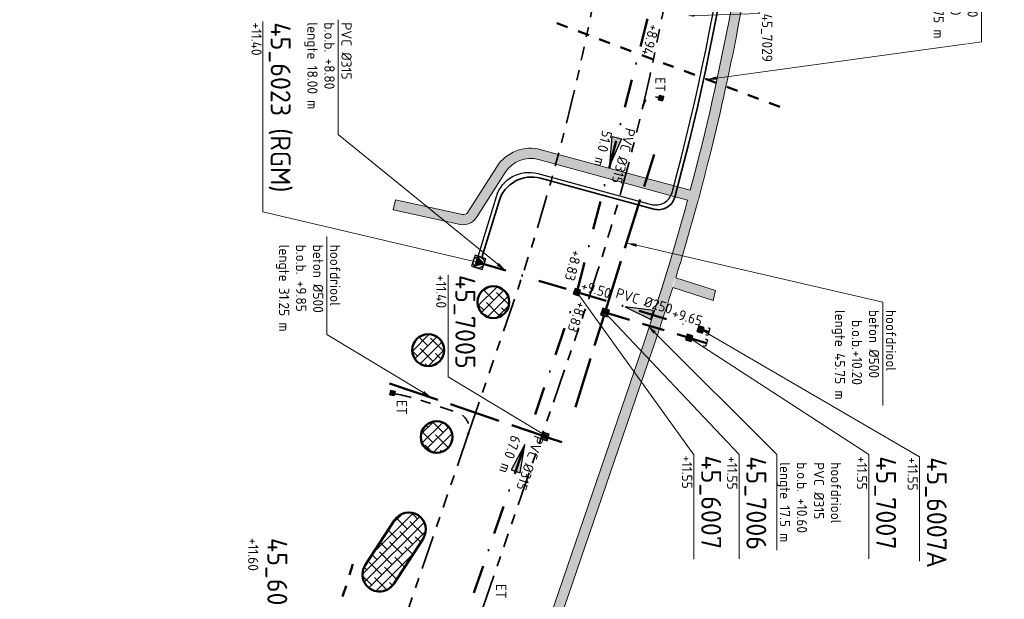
# Model space of a CAD drawing. Header units: metres. Extents: x 232508 to 233531, y 553160 to 554395.
# Tile 10 of 24: x 233173 to 233347, y 553706 to 553808. Entities that reach past the tile are written whole.
import ezdxf
from ezdxf import colors
from ezdxf.entities.mleader import LeaderData, LeaderLine
from ezdxf.enums import TextEntityAlignment as Align
from ezdxf.lldxf.tags import DXFTag
from ezdxf.math import Vec2, Vec3

# ---------------------------------------------------------------- set-up
doc = ezdxf.new("R2010")
doc.units = ezdxf.units.M
for name, pattern in [('NLCS-HIDDEN', [4, 2, -2]), ('RI-DRAINAGE', [19.2, 6, -1.8, 1.8, -1.8, 2.4, -1.8, 1.8, -1.8]), ('RI-HWA_BETON', [11.4, 9, -2.4]), ('RI-HWA_PVC', [6.4, 4, -2.4]), ('RI-VWA_PVC', [11, 5, -3, 0, -3])]:
    doc.linetypes.add(name, pattern=pattern)
doc.layers.get('Defpoints').update_dxf_attribs({"color": 241})
for name, color, linetype, lineweight in [('B-WE-RI-HWA_TRANSPORTLEIDING_BETON_600-G', 251, 'NLCS-HIDDEN', 50), ('N-WE-GW-GROND_TEELAARDE-A', 24, 'Continuous', 13), ('N-WE-GW-GRONDWERKLIJN-G', 90, 'Continuous', 50), ('N-WE-KL-ET_LS_VOEDINGSKABEL-G', 190, 'KL-LS-N', 25), ('N-WE-KL-TRACE-A', 253, 'Continuous', 35), ('N-WE-KL-TRACE-G', 7, 'Continuous', 18), ('N-WE-RI-DRAINAGE_DRAIN_PP_80-G', 82, 'RI-DRAINAGE', 35), ('N-WE-RI-DRAINAGE_LOZINGSPUNT_ET-S', 90, 'Continuous', 35), ('N-WE-RI-DRAINAGE_LOZINGSPUNT_ET-T25', 90, 'Continuous', 25), ('N-WE-RI-DRAINAGE_T-STUK-S', 90, 'Continuous', 35), ('N-WE-RI-HWA_RIOOLPUT_PUTKOP-S', 7, 'Continuous', 18), ('N-WE-RI-VWA_RIOOLPUT_PUTKOP-S', 7, 'Continuous', 18)]:
    doc.layers.add(name, color=color, linetype=linetype, lineweight=lineweight)
for name, color, linetype, lineweight, true_color in [('N-WE-RI-HWA_HULPSTUK_EINDKAP-S', 150, 'Continuous', 25, 0x007fff), ('N-WE-RI-HWA_PUTNUMMER-S', 150, 'Continuous', 25, 0x007fff), ('N-WE-RI-HWA_RIOOLPUT_INSPECTIEPUT-S', 150, 'Continuous', 25, 0x007fff), ('N-WE-RI-HWA_TRANSPORTLEIDING_BETON_500-G', 150, 'RI-HWA_BETON', 50, 0x007fff), ('N-WE-RI-HWA_TRANSPORTLEIDING_PVC_315-G', 150, 'RI-HWA_PVC', 50, 0x007fff), ('N-WE-RI-HWA_UITSTROOMBAK-T', 150, 'Continuous', 25, 0x007fff), ('N-WE-RI-PERSLEIDING_200-G', 7, 'RI-PERS', 35, 0x5c0fc7), ('N-WE-RI-VWA_HULPSTUK_EINDKAP-S', 20, 'Continuous', 25, 0xff3f00), ('N-WE-RI-VWA_PUTNUMMER-S', 20, 'Continuous', 35, 0xff3f00), ('N-WE-RI-VWA_RIOOLPUT-S', 20, 'Continuous', 25, 0xff3f00), ('N-WE-RI-VWA_RIOOLPUT_POMPPUT-S', 20, 'Continuous', 18, 0xff3f00), ('N-WE-RI-VWA_STROOMRICHTING--S', 20, 'Continuous', 25, 0xff3f00), ('N-WE-RI-VWA_TRANSPORTLEIDING_PVC_250-G', 20, 'RI-VWA_PVC', 50, 0xff3f00), ('N-WE-RI-VWA_TRANSPORTLEIDING_PVC_315-G', 20, 'RI-VWA_PVC', 50, 0xff3f00), ('N-WE-RI-WH-DUIKER-T', 150, 'Continuous', 13, 0x007fff), ('N-WE-RI-WH-DUIKER_BETON_600-G', 150, 'NLCS-HIDDEN', 50, 0x007fff)]:
    doc.layers.add(name, color=color, linetype=linetype, lineweight=lineweight, true_color=true_color)
doc.styles.add('NLCS-ISO', font='NLCS-ISO.ttf')
doc.styles.add('NLCS-ISO-ANNOTATIEF-T18', font='NLCS-ISO.ttf', dxfattribs={"height": 1.8})
doc.styles.add('NLCS-ISO-ANNOTATIVE-T25', font='NLCS-ISO.ttf', dxfattribs={"height": 2.5})
doc.styles.get("Standard").update_dxf_attribs({"font": 'arial.ttf'})
doc.styles.add('T18', font='NLCS-ISO.ttf', dxfattribs={"height": 1.8})
doc.styles.add('T25', font='NLCS-ISO.ttf', dxfattribs={"height": 2.5})
tags = doc.linetypes.add('KL-LS-N', pattern='A,4,-1,[103,NLCS.shx,S=0.75,R=0,X=0,Y=0],-1,4,-1,["L",Standard,S=1,R=0,X=0,Y=-0.5],-2', length=13).pattern_tags.tags
tags[18] = DXFTag(74, 10)
tags = doc.linetypes.add('RI-PERS', pattern='A,7,-2,["P",Standard,S=1.8,R=0,X=-0.5,Y=-0.9],-2,7,-2,[102,NLCS.shx,S=1,R=180,X=0,Y=0],-2', length=22).pattern_tags.tags
tags[6] = DXFTag(74, 10)

# ---------------------------------------------------------------- blocks, each defined once
blk = doc.blocks.new('*U18')
at = {"ltscale": 0.1}
blk.add_hatch(color=256, dxfattribs=at).paths.add_polyline_path([(-2.5, 0), (2.5, -0.83), (2.5, 0.83)])
at = {"ltscale": 0.1, "flags": 128}
blk.add_lwpolyline([(-2.5, 0), (2.5, -0.83), (2.5, 0.83)], close=True, dxfattribs=at)
at = {"ltscale": 0.1, "style": 'NLCS-ISO'}
for tag, p in [('BOBL', (-24.05, 0)), ('MAT', (-0.5, 0.5))]:
    blk.add_attdef(tag, text='', height=1.8, dxfattribs=at).set_placement(p, align=Align.BOTTOM_RIGHT)
for tag, p in [('DIA', (0.5, 0.5)), ('BOBR', (29.62, -3.24))]:
    blk.add_attdef(tag, text='', height=1.8, dxfattribs=at).set_placement(p, align=Align.BOTTOM_LEFT)
blk.add_attdef('JVA', text='', height=1.8, dxfattribs=at).set_placement((0, -1), align=Align.TOP_CENTER)
at = {"ltscale": 0.1, "style": 'NLCS-ISO', "flags": 1}
blk.add_attdef('PUTNR-L', text='', height=1.8, dxfattribs=at).set_placement((1.95, -5.77), align=Align.BOTTOM_LEFT)
blk.add_attdef('PUTNR-L', text='', height=1.8, dxfattribs=at).set_placement((-0.82, -5.89), align=Align.BOTTOM_RIGHT)
blk = doc.blocks.new('*U19')
at = {"ltscale": 0.1}
blk.add_hatch(color=256, dxfattribs=at).paths.add_polyline_path([(2.5, 0), (-2.5, -0.83), (-2.5, 0.83)])
at = {"ltscale": 0.1, "flags": 128}
blk.add_lwpolyline([(2.5, 0), (-2.5, -0.83), (-2.5, 0.83)], close=True, dxfattribs=at)
at = {"ltscale": 0.1, "style": 'NLCS-ISO'}
for tag, p in [('BOBL', (-17.98, 0)), ('MAT', (-0.5, 0.5))]:
    blk.add_attdef(tag, text='', height=1.8, dxfattribs=at).set_placement(p, align=Align.BOTTOM_RIGHT)
for tag, p in [('DIA', (0.5, 0.5)), ('BOBR', (18.52, -3.24))]:
    blk.add_attdef(tag, text='', height=1.8, dxfattribs=at).set_placement(p, align=Align.BOTTOM_LEFT)
blk.add_attdef('JVA', text='', height=1.8, dxfattribs=at).set_placement((0, -1), align=Align.TOP_CENTER)
at = {"ltscale": 0.1, "style": 'NLCS-ISO', "flags": 1}
blk.add_attdef('PUTNR-L', text='', height=1.8, dxfattribs=at).set_placement((1.95, -5.77), align=Align.BOTTOM_LEFT)
blk.add_attdef('PUTNR-L', text='', height=1.8, dxfattribs=at).set_placement((-0.82, -5.89), align=Align.BOTTOM_RIGHT)
blk = doc.blocks.new('N-SRI-PUT_POMPPUT-SO')
at = {"ltscale": 0.1}
blk.add_hatch(color=256, dxfattribs=at).paths.add_polyline_path([(-1.74, -0.98), (0, 2), (1.74, -0.98)])
at = {"lineweight": -3, "flags": 128}
blk.add_lwpolyline([(-2, -2), (2, -2), (2, 2), (-2, 2)], close=True, dxfattribs=at)
at = {"ltscale": 0.1, "flags": 128}
blk.add_lwpolyline([(-1.74, -0.98), (0, 2), (1.74, -0.98)], close=True, dxfattribs=at)
at = {"lineweight": -3}
blk.add_circle((0, 0), 2, dxfattribs=at)
blk = doc.blocks.new('*U118')
at = {"layer": 'Defpoints'}
blk.add_lwpolyline([(-0.24, -0.24), (0.21, -0.24), (0.21, 0.21), (-0.24, 0.21)], close=True, dxfattribs=at)
at = {"color": 0, "linetype": 'ByBlock', "lineweight": -2}
for tag, p, height, style in [('PUNTNUMMER', (0.85, 1.24), 2.5, 'T25'), ('AFMETINGEN', (0.85, -1.26), 1.8, 'T18'), ('PUTDEKSELHOOGTE', (0.85, -3.76), 1.8, 'T18'), ('BIJZONDERHEDEN', (0.85, -6.26), 1.8, 'T18')]:
    blk.add_attdef(tag, p, '', height=height, dxfattribs=dict(at, style=style))
at = {"layer": 'Defpoints', "style": 'NLCS-ISO'}
blk.add_text('r', height=0.3, dxfattribs=at).set_placement((-0.01, 0.04), align=Align.MIDDLE_CENTER)
blk = doc.blocks.new('*U80')
blk.add_wipeout([(-0.31, -0.31), (0.3, -0.31), (0.3, 0.3), (-0.31, 0.3)])
at = {"lineweight": 5}
h = blk.add_hatch(dxfattribs=at)
h.set_pattern_fill('ANGLE', color=8, scale=0.0075, style=0)
h.set_pattern_definition([(0, (0, 0), (0, 0.0523875), [0.0381, -0.0142875]), (90, (0, 0), (-0.0523875, 3e-18), [0.0381, -0.0142875])])
h.paths.add_polyline_path([(-0.31, -0.31), (0.3, -0.31), (0.3, 0.3), (-0.31, 0.3)])
at = {"lineweight": 13}
blk.add_lwpolyline([(-0.31, -0.31), (0.3, -0.31), (0.3, 0.3), (-0.31, 0.3)], close=True, dxfattribs=at)
blk.add_circle((0, 0), 0.285, dxfattribs=at)
blk = doc.blocks.new('*U51')
for points in [[(-0.62, -0.62), (0.62, -0.62), (0.62, 0.62), (-0.62, 0.62)], [(-0.5, -0.5), (0.5, -0.5), (0.5, 0.5), (-0.5, 0.5)]]:
    blk.add_lwpolyline(points, close=True)
blk = doc.blocks.new('Eidbuis Taludbescherming')
for points in [[(-0.19, -0.38), (0.19, -0.38), (0.19, 0), (-0.19, 0)], [(-0.13, -0.36), (0.13, -0.36), (0.13, 0), (-0.13, 0)]]:
    blk.add_lwpolyline(points, close=True)
blk.add_circle((0, -0.19), 0.055)
blk = doc.blocks.new('*U61')
for points in [[(-0.52, -0.52), (0.52, -0.52), (0.52, 0.52), (-0.52, 0.52)], [(-0.4, -0.4), (0.4, -0.4), (0.4, 0.4), (-0.4, 0.4)]]:
    blk.add_lwpolyline(points, close=True)
blk = doc.blocks.new('*U81')
blk.add_wipeout([(0.29, -0.32), (0.32, 0.29), (-0.29, 0.32), (-0.32, -0.29)])
at = {"lineweight": 5}
h = blk.add_hatch(dxfattribs=at)
h.set_pattern_fill('ANGLE', color=8, scale=0.0075, angle=87.0932, style=0)
h.set_pattern_definition([(87.093, (0, 0), (-0.05232, 0.0026567), [0.0381, -0.0142875]), (177.093, (0, 0), (-0.0026567, -0.05232), [0.0381, -0.0142875])])
h.paths.add_polyline_path([(0.29, -0.32), (0.32, 0.29), (-0.29, 0.32), (-0.32, -0.29)])
at = {"lineweight": 13}
blk.add_lwpolyline([(0.29, -0.32), (0.32, 0.29), (-0.29, 0.32), (-0.32, -0.29)], close=True, dxfattribs=at)
blk.add_circle((0, 0), 0.285, dxfattribs=at)
blk = doc.blocks.new('*U76')
for points in [[(-0.54, 0.5), (-0.5, -0.54), (0.54, -0.5), (0.5, 0.54)], [(-0.41, 0.39), (-0.39, -0.41), (0.41, -0.39), (0.39, 0.41)]]:
    blk.add_lwpolyline(points, close=True)
blk = doc.blocks.new('*U45')
at = {"ltscale": 0.1}
blk.add_hatch(color=256, dxfattribs=at).paths.add_polyline_path([(-2.5, 0), (2.5, -0.83), (2.5, 0.83)])
at = {"ltscale": 0.1, "flags": 128}
blk.add_lwpolyline([(-2.5, 0), (2.5, -0.83), (2.5, 0.83)], close=True, dxfattribs=at)
at = {"ltscale": 0.1, "style": 'NLCS-ISO'}
for tag, p in [('BOBL', (-5.59, 0)), ('MAT', (-0.5, 0.5))]:
    blk.add_attdef(tag, text='', height=1.8, dxfattribs=at).set_placement(p, align=Align.BOTTOM_RIGHT)
for tag, p in [('DIA', (0.5, 0.5)), ('BOBR', (5.82, 0))]:
    blk.add_attdef(tag, text='', height=1.8, dxfattribs=at).set_placement(p, align=Align.BOTTOM_LEFT)
blk.add_attdef('JVA', text='', height=1.8, dxfattribs=at).set_placement((0, -1), align=Align.TOP_CENTER)
at = {"ltscale": 0.1, "style": 'NLCS-ISO', "flags": 1}
blk.add_attdef('PUTNR-L', text='', height=1.8, dxfattribs=at).set_placement((1.95, -5.77), align=Align.BOTTOM_LEFT)
blk.add_attdef('PUTNR-L', text='', height=1.8, dxfattribs=at).set_placement((-0.82, -5.89), align=Align.BOTTOM_RIGHT)
blk = doc.blocks.new('*U88')
blk.add_wipeout([(0.3, 0.31), (-0.31, 0.3), (-0.3, -0.31), (0.31, -0.3)])
at = {"lineweight": 5}
h = blk.add_hatch(dxfattribs=at)
h.set_pattern_fill('ANGLE', color=8, scale=0.0075, angle=-179.4158, style=0)
h.set_pattern_definition([(180.584, (0, 0), (0.000534, -0.052385), [0.0381, -0.0142875]), (270.584, (0, 0), (0.052385, 0.000534), [0.0381, -0.0142875])])
h.paths.add_polyline_path([(0.3, 0.31), (-0.31, 0.3), (-0.3, -0.31), (0.31, -0.3)])
at = {"lineweight": 13}
blk.add_lwpolyline([(0.3, 0.31), (-0.31, 0.3), (-0.3, -0.31), (0.31, -0.3)], close=True, dxfattribs=at)
blk.add_circle((0, 0), 0.285, dxfattribs=at)
blk = doc.blocks.new('*U93')
for points in [[(-0.54, 0.5), (-0.5, -0.54), (0.54, -0.5), (0.5, 0.54)], [(-0.41, 0.39), (-0.39, -0.41), (0.41, -0.39), (0.39, 0.41)]]:
    blk.add_lwpolyline(points, close=True)
blk = doc.blocks.new('*U94')
blk.add_wipeout([(-0.29, -0.32), (0.32, -0.29), (0.29, 0.32), (-0.32, 0.29)])
at = {"lineweight": 5}
h = blk.add_hatch(dxfattribs=at)
h.set_pattern_fill('ANGLE', color=8, scale=0.0075, angle=2.692, style=0)
h.set_pattern_definition([(2.692, (0, 0), (-0.0024605, 0.0523297), [0.0381, -0.0142875]), (92.692, (0, 0), (-0.0523297, -0.0024605), [0.0381, -0.0142875])])
h.paths.add_polyline_path([(-0.29, -0.32), (0.32, -0.29), (0.29, 0.32), (-0.32, 0.29)])
at = {"lineweight": 13}
blk.add_lwpolyline([(-0.29, -0.32), (0.32, -0.29), (0.29, 0.32), (-0.32, 0.29)], close=True, dxfattribs=at)
blk.add_circle((0, 0), 0.285, dxfattribs=at)
blk = doc.blocks.new('*U95')
for points in [[(-0.63, 0.61), (-0.61, -0.63), (0.63, -0.61), (0.61, 0.63)], [(-0.5, 0.5), (-0.5, -0.5), (0.5, -0.5), (0.5, 0.5)]]:
    blk.add_lwpolyline(points, close=True)
blk = doc.blocks.new('T-stuk')
at = {"flags": 128}
blk.add_lwpolyline([(-0.04, 0.12), (-0.04, -0.2), (0.04, -0.2), (0.04, -0.1), (0.08, -0.13), (0.13, -0.08), (0.04, 0.02), (0.04, 0.12)], close=True, dxfattribs=at)
blk = doc.blocks.new('SRI-HULP_EINDKAP-SO')
for p, q in [((0, -1.25), (0, 1.25)), ((0, 1.25), (0.69, 1.25)), ((0, -1.25), (0.69, -1.25))]:
    blk.add_line(p, q)

msp = doc.modelspace()

# ---------------------------------------------------------------- hatches: boundary and pattern name
at = {"layer": 'N-WE-GW-GROND_TEELAARDE-A'}
h = msp.add_hatch(dxfattribs=at)
h.set_pattern_fill('ANSI38', color=256, scale=0.4)
edge = h.paths.add_edge_path()
edge.add_arc((233256.66, 553758.15), 2.8, 0, 360)
h = msp.add_hatch(dxfattribs=at)
h.set_pattern_fill('ANSI38', color=256, scale=0.4)
edge = h.paths.add_edge_path()
edge.add_arc((233246.64, 553734.35), 2.8, 0, 360)
h = msp.add_hatch(dxfattribs=at)
h.set_pattern_fill('ANSI38', color=256, scale=0.4)
edge = h.paths.add_edge_path()
edge.add_arc((233241.74, 553718.03), 3, 326.9789, 506.9789)
edge.add_line((233239.22, 553719.67), (233234.05, 553711.71))
edge.add_arc((233236.56, 553710.08), 3, 146.9789, 326.9789)
edge.add_line((233239.08, 553708.44), (233244.25, 553716.4))

# ---------------------------------------------------------------- linework, layer by layer
at = {"layer": 'B-WE-RI-HWA_TRANSPORTLEIDING_BETON_600-G'}
msp.add_lwpolyline([(233231.87, 553711.91), (233224.92, 553689.74)], dxfattribs=at)
at = {"layer": 'N-WE-GW-GRONDWERKLIJN-G', "elevation": -13.04, "flags": 128}
msp.add_lwpolyline([(233239.08, 553708.44), (233244.25, 553716.4, 1), (233239.22, 553719.67), (233234.05, 553711.71, 1)], format="xyb", close=True, dxfattribs=at)
at = {"layer": 'N-WE-GW-GRONDWERKLIJN-G'}
for centre in [(233256.66, 553758.15, -12.22), (233246.64, 553734.35, -13.04)]:
    msp.add_circle(centre, 2.8, dxfattribs=at)
at = {"layer": 'N-WE-KL-ET_LS_VOEDINGSKABEL-G', "flags": 128}
msp.add_lwpolyline([(233254, 553766.21), (233257.19, 553776.79, -0.406202), (233264.51, 553780.84), (233284.49, 553775.41, 0.414789), (233288.17, 553777.52, 0.062873), (233302.47, 553880.31), (233305.24, 554100.12, -0.004697), (233305.59, 554115.91, 0.004697), (233305.94, 554132.05), (233306.28, 554158.53, -0.408028), (233370.42, 554222.41), (233385.65, 554222.54, 0.128877), (233391.62, 554224.16), (233403.19, 554230.81, 0.270742), (233403.89, 554232.04), (233403.77, 554245.52, -0.22947), (233408.11, 554254.66), (233414.66, 554259.93, 0.185461), (233420.22, 554269.48), (233422.3, 554283.46, 0.038405), (233423.04, 554293.78), (233422.95, 554309.67)], format="xyb", dxfattribs=at)
at = {"layer": 'N-WE-KL-TRACE-A', "transparency": 33554687, "const_width": 1.8, "flags": 128}
msp.add_lwpolyline([(233239.19, 553775.34), (233251, 553772.76, 0.314458), (233252.9, 553773.55), (233258, 553781.55, -0.328333), (233264.86, 553784.19), (233291.14, 553777.04)], format="xyb", dxfattribs=at)
at = {"layer": 'N-WE-RI-HWA_PUTNUMMER-S', "lineweight": 13, "flags": 128}
msp.add_lwpolyline([(233265.53, 553734.8), (233248.69, 553744.99), (233248.69, 553762.96)], dxfattribs=at)
at = {"layer": 'N-WE-RI-PERSLEIDING_200-G', "ltscale": 0.75, "flags": 128}
msp.add_lwpolyline([(233254.64, 553766.02), (233257.65, 553775.96, -0.406202), (233264.97, 553780.02), (233284.96, 553774.58, 0.414308), (233288.65, 553776.68, 0.063285), (233303.14, 553880.3), (233305.92, 554100.11, -0.004697), (233306.26, 554115.88, 0.004697), (233306.62, 554132.04), (233306.95, 554158.52, -0.408028), (233370.42, 554221.73), (233385.36, 554221.86, 0.129004), (233392.21, 554223.72), (233403.49, 554230.2, 0.270742), (233404.49, 554231.95), (233404.39, 554244.07, -0.22947), (233409.61, 554255.1), (233415.65, 554259.95, 0.188621), (233420.72, 554268.8), (233422.89, 554283.38, 0.038405), (233423.64, 554293.78), (233423.55, 554309.67)], format="xyb", dxfattribs=at)
at = {"layer": 'N-WE-RI-VWA_TRANSPORTLEIDING_PVC_315-G'}
for p, q in [((233271.49, 553760.31), (233284.24, 553809.59)), ((233249.64, 553696.32), (233271.26, 553759.54))]:
    msp.add_line(p, q, dxfattribs=at)

# ---------------------------------------------------------------- block references
at = {"layer": 'N-WE-RI-DRAINAGE_LOZINGSPUNT_ET-S', "xscale": 1.999999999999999, "yscale": 1.999999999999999, "zscale": 1.999999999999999, "rotation": 77.07632313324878}
msp.add_blockref('Eidbuis Taludbescherming', (233285.85, 553794.25), dxfattribs=at)
at = {"layer": 'N-WE-RI-DRAINAGE_T-STUK-S', "xscale": -1, "rotation": 166.7870985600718}
msp.add_blockref('T-stuk', (233283.06, 553792.85), dxfattribs=at)
at = {"layer": 'N-WE-RI-DRAINAGE_T-STUK-S', "rotation": 161.0907477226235}
msp.add_blockref('T-stuk', (233252.21, 553734.84), dxfattribs=at)
at = {"layer": 'N-WE-RI-HWA_RIOOLPUT_INSPECTIEPUT-S', "extrusion": (-0.001904, -0.000932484, 0.999998), "rotation": 251.0894594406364}
for name, p in [('*U95', (233275.91, 553755.68, -960.6)), ('*U51', (233265.31, 553733.79, -960.56))]:
    msp.add_blockref(name, p, dxfattribs=at)
at = {"layer": 'N-WE-RI-VWA_PUTNUMMER-S'}
ref = msp.add_blockref('*U118', (233254.06, 553765.16), dxfattribs=dict(at, rotation=270))
ref.add_attrib('PUNTNUMMER', '45_6023 (RGM)', (233217.38, 553807.53), dxfattribs={"layer": '0', "color": 0, "linetype": 'ByBlock', "lineweight": -2, "height": 3.5, "rotation": 270, "style": 'NLCS-ISO'})
ref.add_attrib('PUTDEKSELHOOGTE', '+11.40', (233213.98, 553807.53), dxfattribs={"layer": '0', "color": 0, "linetype": 'ByBlock', "lineweight": -2, "height": 1.8, "rotation": 270, "style": 'NLCS-ISO'})
ref = msp.add_blockref('*U118', (233271.38, 553759.92), dxfattribs=dict(at, rotation=270))
ref.add_attrib('PUNTNUMMER', '45_6007', (233293.32, 553731.11), dxfattribs={"layer": '0', "color": 0, "linetype": 'ByBlock', "lineweight": -2, "height": 3.5, "rotation": 270, "style": 'NLCS-ISO'})
ref.add_attrib('PUTDEKSELHOOGTE', '+11.55', (233289.92, 553731.11), dxfattribs={"layer": '0', "color": 0, "linetype": 'ByBlock', "lineweight": -2, "height": 1.8, "rotation": 270, "style": 'NLCS-ISO'})
ref = msp.add_blockref('*U118', (233225.71, 553700.71), dxfattribs=dict(at, rotation=270))
ref.add_attrib('PUNTNUMMER', '45_6006A', (233216.8, 553716.53), dxfattribs={"layer": '0', "color": 0, "linetype": 'ByBlock', "lineweight": -2, "height": 3.5, "rotation": 270, "style": 'NLCS-ISO'})
ref.add_attrib('PUTDEKSELHOOGTE', '+11.60', (233213.4, 553716.53), dxfattribs={"layer": '0', "color": 0, "linetype": 'ByBlock', "lineweight": -2, "height": 1.8, "rotation": 270, "style": 'NLCS-ISO'})
at = {"layer": 'N-WE-RI-VWA_RIOOLPUT_POMPPUT-S', "xscale": 0.4999999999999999, "yscale": 0.4999999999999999, "zscale": 0.4999999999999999, "rotation": 251.8894634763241}
msp.add_blockref('N-SRI-PUT_POMPPUT-SO', (233254.06, 553765.16), dxfattribs=at)
at = {"layer": 'N-WE-RI-VWA_STROOMRICHTING--S'}
for name, p, rotation, values in [('*U19', (233277.81, 553784.75), 255.4970832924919, {'MAT': 'PVC', 'DIA': '%%C315', 'BOBL': '+8.94', 'BOBR': '+8.83', 'JVA': '51.0 m'}), ('*U18', (233261.39, 553730.67), 251.1223480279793, {'MAT': 'PVC', 'DIA': '%%C315', 'BOBL': '+8.83', 'BOBR': '+8.94', 'JVA': '67.0 m'})]:
    msp.add_blockref(name, p, dxfattribs=dict(at, rotation=rotation)).add_auto_attribs(values)

# ---------------------------------------------------------------- texts
at = {"layer": 'N-WE-RI-DRAINAGE_LOZINGSPUNT_ET-T25', "style": 'NLCS-ISO-ANNOTATIVE-T25'}
for p in [(233284.65, 553796.56), (233256.58, 553707.12)]:
    msp.add_text('ET', height=1.8, rotation=270, dxfattribs=at).set_placement(p, align=Align.BOTTOM_CENTER)

# ---------------------------------------------------------------- next in the draw order: block references
at = {"layer": 'N-WE-RI-VWA_RIOOLPUT_PUTKOP-S', "rotation": 161.8495398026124}
msp.add_blockref('*U80', (233271.39, 553759.92), dxfattribs=at)

# ---------------------------------------------------------------- next in the draw order: leaders
at = {"layer": 'N-WE-RI-WH-DUIKER-T', "linetype": 'Continuous'}
ml = msp.add_multileader_mtext('Standard', dxfattribs=at)
ml.set_content('duiker\\Pbeton %%C600\\Pb.o.b. +9.70\\Plengte 42.75 m', color=256, style='NLCS-ISO-ANNOTATIEF-T18')
ml.set_leader_properties(color=256, linetype='ByLayer', lineweight=13)
ml.build(insert=Vec2(0, 0))
ml.multileader.update_dxf_attribs({"text_left_attachment_type": 5, "text_right_attachment_type": 6, "dogleg_length": 0, "arrow_head_size": 1.8})
ctx = ml.context
ctx.base_point, ctx.char_height, ctx.arrow_head_size, ctx.landing_gap_size, ctx.plane_origin, ctx.plane_x_axis, ctx.plane_y_axis = Vec3(233333.75, 553820.81), 1.8, 1.8, 0.36, Vec3(233316.2, 553773.83), Vec3(0, -1), Vec3(1, 0)
ctx.left_attachment, ctx.right_attachment = 5, 6
notes = []
notes.append((ctx, [(1, (1, 1, 0), (233342.75, 553804.07), (0, 1), 0, [(2, [(233294.29, 553797.46)], 0, [])])]))
ctx.mtext.insert, ctx.mtext.text_direction, ctx.mtext.rotation, ctx.mtext.flow_direction = Vec3(233345.09, 553820.45), Vec3(0, -1), 4.712389, 5
ctx.mtext.has_bg_fill, ctx.mtext.bg_color, ctx.mtext.bg_scale_factor, ctx.mtext.bg_transparency, ctx.mtext.use_window_bg_color = 1, -1027028792, 1.5, 0, 1
ml = msp.add_multileader_mtext('Standard', dxfattribs=at)
ml.set_content('hoofdriool\\Pbeton %%C500\\Pb.o.b. +9.85\\Plengte 31.25 m', color=256, style='NLCS-ISO-ANNOTATIEF-T18')
ml.set_leader_properties(color=256, linetype='ByLayer', lineweight=13)
ml.build(insert=Vec2(0, 0))
ml.multileader.update_dxf_attribs({"text_left_attachment_type": 5, "text_right_attachment_type": 6, "dogleg_length": 0, "arrow_head_size": 1.8})
ctx = ml.context
ctx.base_point, ctx.char_height, ctx.arrow_head_size, ctx.landing_gap_size, ctx.plane_origin, ctx.plane_x_axis, ctx.plane_y_axis = Vec3(233218.31, 553768.67, 0.02), 1.8, 1.8, 0.36, Vec3(233190.84, 553692.69, 0.02), Vec3(0, -1), Vec3(1, 0)
ctx.left_attachment, ctx.right_attachment = 5, 6
notes.append((ctx, [(1, (1, 1, 0), (233227.31, 553752.47, 0.02), (0, 1), 0, [(2, [(233245.82, 553741.27, 0.02)], 0, [])])]))
ctx.mtext.insert, ctx.mtext.text_direction, ctx.mtext.rotation, ctx.mtext.flow_direction = Vec3(233229.65, 553768.31, 0.02), Vec3(0, -1), 4.712389, 5
ctx.mtext.has_bg_fill, ctx.mtext.bg_color, ctx.mtext.bg_scale_factor, ctx.mtext.bg_transparency, ctx.mtext.use_window_bg_color = 1, -1027028792, 1.5, 0, 1
ml = msp.add_multileader_mtext('Standard', dxfattribs=at)
ml.set_content('hoofdriool\\Pbeton %%C500\\P\\pxi-3,l4,t4;b.o.b.^I+10.20\\P\\pi0,l0,tz;lengte 45.75 m', color=256, style='NLCS-ISO-ANNOTATIEF-T18')
ml.set_leader_properties(color=256, linetype='ByLayer', lineweight=13)
ml.build(insert=Vec2(0, 0))
ml.multileader.update_dxf_attribs({"text_left_attachment_type": 6, "text_right_attachment_type": 5, "dogleg_length": 1, "arrow_head_size": 1.8})
ctx = ml.context
ctx.base_point, ctx.char_height, ctx.arrow_head_size, ctx.landing_gap_size, ctx.plane_origin, ctx.plane_x_axis, ctx.plane_y_axis = Vec3(233325.35, 553757.16, 0.03), 1.8, 1.8, 0.36, Vec3(233224.09, 553714.82, 0.03), Vec3(0, -1), Vec3(1, 0)
ctx.left_attachment, ctx.right_attachment = 6, 5
notes.append((ctx, [(0, (1, 1, 0), (233325.35, 553758.16, 0.03), (0, -1), 1, [(2, [(233280.14, 553768.59, 0.03)], 0, [])])]))
ctx.mtext.insert, ctx.mtext.text_direction, ctx.mtext.rotation, ctx.mtext.flow_direction = Vec3(233327.69, 553756.8, 0.03), Vec3(0, -1), 4.712389, 5
ctx.mtext.has_bg_fill, ctx.mtext.bg_color, ctx.mtext.bg_scale_factor, ctx.mtext.bg_transparency, ctx.mtext.use_window_bg_color = 1, -1027028792, 1.5, 0, 1
for ctx, leaders in notes:
    for number, flags, end, landing, length, lines in leaders:
        leader = LeaderData()
        leader.index, (leader.has_last_leader_line, leader.has_dogleg_vector, leader.attachment_direction) = number, flags
        leader.last_leader_point, leader.dogleg_vector, leader.dogleg_length = Vec3(end), Vec3(landing), length
        for number, points, colour, breaks in lines:
            line = LeaderLine()
            line.index, line.vertices, line.color, line.breaks = number, Vec3.list(points), colors.encode_raw_color(colour), breaks
            leader.lines.append(line)
        ctx.leaders.append(leader)

# ---------------------------------------------------------------- next in the draw order: hatches: boundary and pattern name
at = {"layer": 'N-WE-GW-GROND_TEELAARDE-A'}
h = msp.add_hatch(dxfattribs=at)
h.set_pattern_fill('ANSI38', color=256, scale=0.4)
edge = h.paths.add_edge_path()
edge.add_arc((233245.16, 553749.68), 2.8, 0, 360)

# ---------------------------------------------------------------- next in the draw order: linework, layer by layer
at = {"layer": 'N-WE-GW-GRONDWERKLIJN-G'}
msp.add_circle((233245.16, 553749.68, -13.04), 2.8, dxfattribs=at)
at = {"layer": 'N-WE-KL-TRACE-A', "transparency": 33554687, "const_width": 1.8, "flags": 128}
msp.add_lwpolyline([(233109.74, 553230.87, -0.018757), (233119.62, 553266.96, 0.010001), (233125.25, 553286.2, -0.006807), (233135.58, 553322.35), (233138.04, 553330.46, -0.014934), (233164.61, 553408.55), (233189.36, 553474.74, 0.006941), (233193.28, 553485.69), (233220.62, 553565.48), (233269.03, 553706.79), (233283.79, 553749.89, 0.036782), (233299.41, 553809.43, 0.042621), (233306.37, 553880.37), (233307.46, 553966.72), (233309.14, 554100.07, -0.004697), (233309.49, 554115.78, 0.004697), (233309.84, 554132), (233310.18, 554158.48, -0.408028), (233370.45, 554218.51), (233385.68, 554218.64, 0.129), (233393.57, 554220.78), (233398.97, 554223.89)], format="xyb", dxfattribs=at)
msp.add_lwpolyline([(233288.55, 553761.58), (233295.61, 553759.33)], dxfattribs=at)
at = {"layer": 'N-WE-RI-DRAINAGE_DRAIN_PP_80-G', "flags": 128}
for points in [[(233283.06, 553792.85, 0.054517), (233293.77, 553880.53), (233293.81, 553883.29, -0.414214), (233295.83, 553885.27), (233296.71, 553885.26)], [(233225.42, 553656.63), (233252.21, 553734.84, 0.414214), (233250.34, 553738.65), (233245.43, 553740.33, 0.030259), (233239.6, 553741.94), (233239.23, 553742.02)]]:
    msp.add_lwpolyline(points, format="xyb", dxfattribs=at)
at = {"layer": 'N-WE-RI-HWA_TRANSPORTLEIDING_PVC_315-G'}
msp.add_line((233276.81, 553756.19), (233290.82, 553751.96), dxfattribs=at)
at = {"layer": 'N-WE-RI-VWA_PUTNUMMER-S', "lineweight": 13, "flags": 128}
for points in [[(233254.06, 553765.16), (233216, 553774.12), (233216, 553807.69)], [(233271.38, 553759.92), (233292.03, 553731.21), (233292.03, 553712.77)]]:
    msp.add_lwpolyline(points, dxfattribs=at)
at = {"layer": 'N-WE-RI-VWA_TRANSPORTLEIDING_PVC_250-G'}
msp.add_line((233271.77, 553759.8), (233292.83, 553753.44), dxfattribs=at)
at = {"layer": 'N-WE-RI-VWA_TRANSPORTLEIDING_PVC_315-G', "flags": 128}
msp.add_lwpolyline([(233254.06, 553765.16), (233271, 553760.03)], dxfattribs=at)
at = {"layer": 'N-WE-RI-WH-DUIKER_BETON_600-G', "flags": 128}
msp.add_lwpolyline([(233307.18, 553792.64), (233267.25, 553807.6)], dxfattribs=at)

# ---------------------------------------------------------------- next in the draw order: block references
at = {"layer": 'N-WE-RI-DRAINAGE_LOZINGSPUNT_ET-S', "xscale": 1.999999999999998, "yscale": 1.999999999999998, "zscale": 1.999999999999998, "rotation": 78.02230121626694}
msp.add_blockref('Eidbuis Taludbescherming', (233238.49, 553742.18), dxfattribs=at)
at = {"layer": 'N-WE-RI-HWA_PUTNUMMER-S'}
ref = msp.add_blockref('*U118', (233265.73, 553734.45), dxfattribs=dict(at, rotation=270))
ref.add_attrib('PUNTNUMMER', '45_7005', (233249.96, 553762.96), dxfattribs={"layer": '0', "color": 0, "linetype": 'ByBlock', "lineweight": -2, "height": 3.5, "rotation": 270, "style": 'NLCS-ISO'})
ref.add_attrib('PUTDEKSELHOOGTE', '+11.40', (233246.56, 553762.96), dxfattribs={"layer": '0', "color": 0, "linetype": 'ByBlock', "lineweight": -2, "height": 1.8, "rotation": 270, "style": 'NLCS-ISO'})
at = {"layer": 'N-WE-RI-HWA_RIOOLPUT_INSPECTIEPUT-S', "extrusion": (-0.001904, -0.000932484, 0.999998), "rotation": 251.0894594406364}
msp.add_blockref('*U93', (233290.78, 553751.19, -960.63), dxfattribs=at)
at = {"layer": 'N-WE-RI-VWA_RIOOLPUT-S', "extrusion": (-0.001904, -0.000932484, 0.999998), "rotation": 251.0894594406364}
msp.add_blockref('*U61', (233270.96, 553759.26, -960.6), dxfattribs=at)

# ---------------------------------------------------------------- next in the draw order: texts
at = {"layer": 'N-WE-RI-DRAINAGE_LOZINGSPUNT_ET-T25', "style": 'NLCS-ISO-ANNOTATIVE-T25'}
msp.add_text('ET', height=1.8, rotation=270, dxfattribs=at).set_placement((233239.06, 553739.58, 10.88), align=Align.BOTTOM_CENTER)

# ---------------------------------------------------------------- next in the draw order: leaders
at = {"layer": 'N-WE-RI-HWA_UITSTROOMBAK-T'}
ml = msp.add_multileader_mtext('Standard', dxfattribs=at)
ml.set_content('45_7029', color=256, style='NLCS-ISO-ANNOTATIEF-T18')
ml.set_leader_properties(color=256, linetype='ByLayer', lineweight=9)
ml.build(insert=Vec2(0, 0))
ml.multileader.update_dxf_attribs({"text_left_attachment_type": 6, "text_right_attachment_type": 6, "dogleg_length": 0, "arrow_head_size": 0})
ctx = ml.context
ctx.base_point, ctx.char_height, ctx.arrow_head_size, ctx.landing_gap_size, ctx.plane_origin, ctx.plane_x_axis, ctx.plane_y_axis = Vec3(233303.51, 553809.07, -0.04), 1.8, 0, 0, Vec3(233268.87, 553799.46, -0.04), Vec3(0, -1), Vec3(1, 0)
ctx.left_attachment, ctx.right_attachment = 6, 6
notes = []
notes.append((ctx, [(0, (1, 1, 0), (233303.51, 553809.07, -0.04), (0, -1), 0, [(0, [(233291.1, 553808.67, -0.04)], 0, [])])]))
ctx.mtext.insert, ctx.mtext.text_direction, ctx.mtext.rotation, ctx.mtext.flow_direction = Vec3(233305.85, 553809.07, -0.04), Vec3(0, -1), 4.712389, 5
at = {"layer": 'N-WE-RI-VWA_STROOMRICHTING--S'}
ml = msp.add_multileader_mtext('Standard', dxfattribs=at)
ml.set_content('PVC %%C315\\Pb.o.b. +8.80\\Plengte 18.00 m', color=256, style='NLCS-ISO-ANNOTATIEF-T18')
ml.set_leader_properties(color=256, linetype='ByLayer', lineweight=9)
ml.build(insert=Vec2(0, 0))
ml.multileader.update_dxf_attribs({"text_left_attachment_type": 6, "text_right_attachment_type": 6, "dogleg_length": 1.8, "arrow_head_size": 1.8})
ctx = ml.context
ctx.base_point, ctx.char_height, ctx.arrow_head_size, ctx.landing_gap_size, ctx.plane_origin, ctx.plane_x_axis, ctx.plane_y_axis = Vec3(233229.31, 553808.43), 1.8, 1.8, 0.9, Vec3(233240.13, 553764.51), Vec3(0, -1), Vec3(1, 0)
ctx.left_attachment, ctx.right_attachment = 6, 6
notes.append((ctx, [(1, (1, 1, 0), (233229.31, 553787.72), (0, 1), 3.42, [(0, [(233258.84, 553763.71)], 0, [])])]))
ctx.mtext.insert, ctx.mtext.text_direction, ctx.mtext.rotation, ctx.mtext.width, ctx.mtext.defined_height, ctx.mtext.flow_direction = Vec3(233231.65, 553807.53), Vec3(0, -1), 4.712389, 15.7756, 16.35, 5
for ctx, leaders in notes:
    for number, flags, end, landing, length, lines in leaders:
        leader = LeaderData()
        leader.index, (leader.has_last_leader_line, leader.has_dogleg_vector, leader.attachment_direction) = number, flags
        leader.last_leader_point, leader.dogleg_vector, leader.dogleg_length = Vec3(end), Vec3(landing), length
        for number, points, colour, breaks in lines:
            line = LeaderLine()
            line.index, line.vertices, line.color, line.breaks = number, Vec3.list(points), colors.encode_raw_color(colour), breaks
            leader.lines.append(line)
        ctx.leaders.append(leader)

# ---------------------------------------------------------------- next in the draw order: block references
at = {"layer": 'N-WE-RI-HWA_RIOOLPUT_PUTKOP-S', "rotation": 160.505245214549}
for name, p in [('*U94', (233291.2, 553751.84)), ('*U88', (233265.73, 553734.45))]:
    msp.add_blockref(name, p, dxfattribs=at)
at = {"layer": 'N-WE-RI-VWA_RIOOLPUT_PUTKOP-S', "rotation": 169.9742735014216}
msp.add_blockref('*U81', (233293.22, 553753.32), dxfattribs=at)

# ---------------------------------------------------------------- next in the draw order: linework, layer by layer
at = {"layer": 'N-WE-RI-HWA_PUTNUMMER-S', "lineweight": 13, "flags": 128}
for points in [[(233276.33, 553756.33), (233300, 553731.26), (233300, 553712.82)], [(233291.2, 553751.84), (233322.89, 553731.26), (233322.89, 553712.82)]]:
    msp.add_lwpolyline(points, dxfattribs=at)
at = {"layer": 'N-WE-RI-HWA_TRANSPORTLEIDING_BETON_500-G', "flags": 128}
for points in [[(233238.33, 553743.82), (233265.26, 553734.6)], [(233266.21, 553734.29), (233268.74, 553733.42)]]:
    msp.add_lwpolyline(points, dxfattribs=at)
at = {"layer": 'N-WE-RI-VWA_PUTNUMMER-S', "lineweight": 13, "flags": 128}
msp.add_lwpolyline([(233293.22, 553753.32), (233331.82, 553730.88), (233331.82, 553712.44)], dxfattribs=at)

# ---------------------------------------------------------------- next in the draw order: block references
at = {"layer": 'N-WE-RI-HWA_PUTNUMMER-S'}
ref = msp.add_blockref('*U118', (233276.33, 553756.33), dxfattribs=dict(at, rotation=270))
ref.add_attrib('PUNTNUMMER', '45_7006', (233301.28, 553730.95), dxfattribs={"layer": '0', "color": 0, "linetype": 'ByBlock', "lineweight": -2, "height": 3.5, "rotation": 270, "style": 'NLCS-ISO'})
ref.add_attrib('PUTDEKSELHOOGTE', '+11.55', (233297.88, 553730.95), dxfattribs={"layer": '0', "color": 0, "linetype": 'ByBlock', "lineweight": -2, "height": 1.8, "rotation": 270, "style": 'NLCS-ISO'})
ref = msp.add_blockref('*U118', (233291.2, 553751.84), dxfattribs=dict(at, rotation=270))
ref.add_attrib('PUNTNUMMER', '45_7007', (233324.16, 553730.95), dxfattribs={"layer": '0', "color": 0, "linetype": 'ByBlock', "lineweight": -2, "height": 3.5, "rotation": 270, "style": 'NLCS-ISO'})
ref.add_attrib('PUTDEKSELHOOGTE', '+11.55', (233320.76, 553730.95), dxfattribs={"layer": '0', "color": 0, "linetype": 'ByBlock', "lineweight": -2, "height": 1.8, "rotation": 270, "style": 'NLCS-ISO'})
at = {"layer": 'N-WE-RI-VWA_PUTNUMMER-S'}
ref = msp.add_blockref('*U118', (233293.22, 553753.32), dxfattribs=dict(at, rotation=270))
ref.add_attrib('PUNTNUMMER', '45_6007A', (233333.11, 553730.78), dxfattribs={"layer": '0', "color": 0, "linetype": 'ByBlock', "lineweight": -2, "height": 3.5, "rotation": 270, "style": 'NLCS-ISO'})
ref.add_attrib('PUTDEKSELHOOGTE', '+11.55', (233329.71, 553730.78), dxfattribs={"layer": '0', "color": 0, "linetype": 'ByBlock', "lineweight": -2, "height": 1.8, "rotation": 270, "style": 'NLCS-ISO'})
at = {"layer": 'N-WE-RI-VWA_RIOOLPUT-S', "extrusion": (-0.001904, -0.000932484, 0.999998), "rotation": 251.0894594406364}
msp.add_blockref('*U76', (233292.79, 553752.67, -960.63), dxfattribs=at)
at = {"layer": 'N-WE-RI-VWA_STROOMRICHTING--S', "rotation": 343.1972710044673}
msp.add_blockref('*U45', (233282.28, 553756.63), dxfattribs=at).add_auto_attribs({'MAT': 'PVC', 'DIA': '%%C250', 'BOBL': '+9.50', 'BOBR': '+9.65'})

# ---------------------------------------------------------------- next in the draw order: block references
at = {"layer": 'N-WE-RI-HWA_RIOOLPUT_PUTKOP-S', "rotation": 160.505245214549}
msp.add_blockref('*U94', (233276.33, 553756.33), dxfattribs=at)

# ---------------------------------------------------------------- next in the draw order: linework, layer by layer
at = {"layer": 'N-WE-KL-TRACE-G', "flags": 128}
for points in [[(233306.57, 553967.27), (233305.47, 553880.39, -0.042621), (233298.53, 553809.59, -0.019433), (233291.38, 553777.91), (233265.09, 553785.06, 0.328333), (233257.24, 553782.03), (233252.15, 553774.03, -0.314458), (233251.19, 553773.64), (233239.39, 553776.22), (233239, 553774.46), (233250.81, 553771.88, 0.314458), (233253.66, 553773.07), (233258.76, 553781.06, -0.328333), (233264.62, 553783.33), (233290.91, 553776.17, -0.01626), (233282.94, 553750.19), (233268.18, 553707.08), (233245, 553639.44, -0.285169)], [(233221.47, 553565.19), (233246.1, 553637.08, 0.028924), (233251.21, 553635.61), (233266.87, 553632.07), (233267.26, 553633.83), (233251.61, 553637.36, -0.028993), (233246.68, 553638.79), (233269.88, 553706.5), (233284.65, 553749.6, 0.007283), (233288.28, 553760.72), (233295.41, 553758.45), (233295.81, 553760.21), (233288.82, 553762.45, 0.028731), (233300.3, 553809.26, 0.028806), (233306.34, 553857.22), (233329.5, 553857.2), (233329.5, 553859), (233306.46, 553859.02, 0.012724), (233307.27, 553880.36), (233307.87, 553928.71)]]:
    msp.add_lwpolyline(points, format="xyb", dxfattribs=at)
at = {"layer": 'N-WE-RI-DRAINAGE_DRAIN_PP_80-G', "flags": 128}
for points in [[(233252.21, 553734.84), (233260.14, 553758, 0.046225), (233277.25, 553828.63, 0.450259), (233274.36, 553832.06), (233271.77, 553832.13)], [(233254.82, 553704.2), (233271.87, 553753.98, 0.024903), (233283.06, 553792.85, -0.41278), (233285.46, 553794.34), (233286.22, 553794.16)]]:
    msp.add_lwpolyline(points, format="xyb", dxfattribs=at)
at = {"layer": 'N-WE-RI-HWA_TRANSPORTLEIDING_BETON_500-G', "flags": 128}
for points in [[(233276.47, 553756.81), (233284.99, 553784.19)], [(233271.13, 553739.63), (233276.18, 553755.86)]]:
    msp.add_lwpolyline(points, dxfattribs=at)

# ---------------------------------------------------------------- next in the draw order: leaders
at = {"layer": 'N-WE-RI-WH-DUIKER-T', "linetype": 'Continuous'}
ml = msp.add_multileader_mtext('Standard', dxfattribs=at)
ml.set_content('hoofdriool\\PPVC %%C315\\Pb.o.b. +10.60\\Plengte 17.5 m', color=256, style='NLCS-ISO-ANNOTATIEF-T18')
ml.set_leader_properties(color=256, linetype='ByLayer', lineweight=13)
ml.build(insert=Vec2(0, 0))
ml.multileader.update_dxf_attribs({"text_left_attachment_type": 5, "text_right_attachment_type": 6, "dogleg_length": 1, "arrow_head_size": 1.8})
ctx = ml.context
ctx.base_point, ctx.char_height, ctx.arrow_head_size, ctx.landing_gap_size, ctx.plane_origin, ctx.plane_x_axis, ctx.plane_y_axis = Vec3(233306.64, 553730.27, 0.04), 1.8, 1.8, 0.36, Vec3(233211.92, 553751.91, 0.04), Vec3(0, -1), Vec3(1, 0)
ctx.left_attachment, ctx.right_attachment = 5, 6
notes = []
notes.append((ctx, [(1, (1, 1, 0), (233306.64, 553731.27, 0.04), (0, -1), 1, [(2, [(233283.81, 553754.07, 0.04)], 0, [])])]))
ctx.mtext.insert, ctx.mtext.text_direction, ctx.mtext.rotation, ctx.mtext.flow_direction = Vec3(233317.98, 553729.91, 0.04), Vec3(0, -1), 4.712389, 5
ctx.mtext.has_bg_fill, ctx.mtext.bg_color, ctx.mtext.bg_scale_factor, ctx.mtext.bg_transparency, ctx.mtext.use_window_bg_color = 1, -1027028792, 1.5, 0, 1
for ctx, leaders in notes:
    for number, flags, end, landing, length, lines in leaders:
        leader = LeaderData()
        leader.index, (leader.has_last_leader_line, leader.has_dogleg_vector, leader.attachment_direction) = number, flags
        leader.last_leader_point, leader.dogleg_vector, leader.dogleg_length = Vec3(end), Vec3(landing), length
        for number, points, colour, breaks in lines:
            line = LeaderLine()
            line.index, line.vertices, line.color, line.breaks = number, Vec3.list(points), colors.encode_raw_color(colour), breaks
            leader.lines.append(line)
        ctx.leaders.append(leader)

# ---------------------------------------------------------------- next in the draw order: linework, layer by layer
at = {"layer": 'N-WE-RI-HWA_TRANSPORTLEIDING_PVC_315-G'}
msp.add_line((233294.22, 553750.93), (233291.7, 553751.69), dxfattribs=at)
at = {"layer": 'N-WE-RI-VWA_TRANSPORTLEIDING_PVC_250-G'}
msp.add_line((233294.66, 553752.89), (233293.6, 553753.21), dxfattribs=at)

# ---------------------------------------------------------------- next in the draw order: block references
at = {"layer": 'N-WE-RI-HWA_HULPSTUK_EINDKAP-S', "xscale": 0.5, "yscale": 0.5, "zscale": 0.5, "rotation": 163.197306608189}
msp.add_blockref('SRI-HULP_EINDKAP-SO', (233294.22, 553750.93), dxfattribs=at)
at = {"layer": 'N-WE-RI-VWA_HULPSTUK_EINDKAP-S', "xscale": 0.5, "yscale": 0.5, "zscale": 0.5, "rotation": 163.1973388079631}
msp.add_blockref('SRI-HULP_EINDKAP-SO', (233294.66, 553752.89), dxfattribs=at)

doc.saveas('drawing.dxf')
